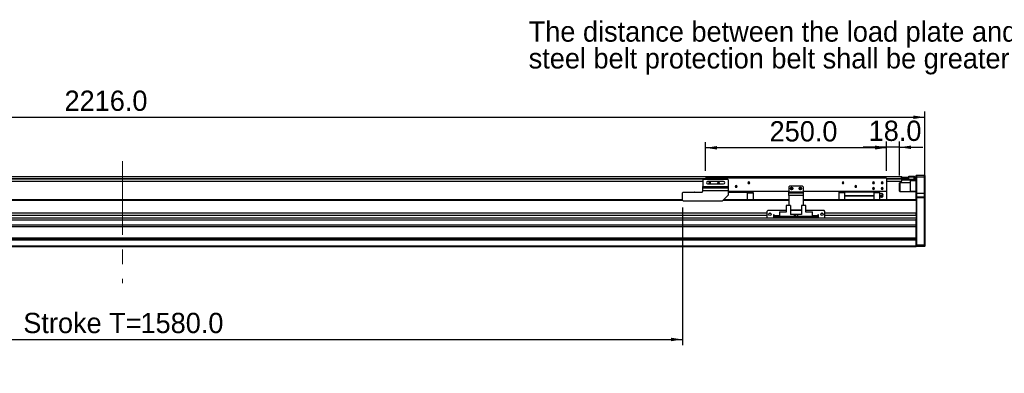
# Model space of a CAD drawing. Header units: millimetres. Extents: x 40 to 3320, y 40 to 2336.
# Tile 6 of 9: x 1152 to 2511, y 927 to 1415. Entities that reach past the tile are written whole.
import ezdxf

# ---------------------------------------------------------------- set-up
doc = ezdxf.new("R2010")
doc.units = ezdxf.units.MM
doc.header["$LTSCALE"] = 8
doc.linetypes.add('CENTERX2', pattern=[20.32, 12.7, -2.54, 2.54, -2.54])
doc.layers.add('DIMNS', color=7, linetype='Continuous')
doc.styles.add('SLDTEXTSTYLE8', font='txt')
doc.dimstyles.new('SLDDIMSTYLE0', dxfattribs={"dimtxt": 28, "dimasz": 16, "dimexe": 0, "dimexo": 0.0625, "dimgap": 7, "dimtad": 2, "dimdec": 1, "dimrnd": 1e-09, "dimzin": 4, "dimdsep": 46, "dimtxsty": 'SLDTEXTSTYLE8', "dimsah": 1, "dimcen": 0.09, "dimadec": 0, "dimazin": 1, "dimtfac": 1, "dimtdec": 1, "dimtofl": 0, "dimtmove": 0, "dimatfit": 3, "dimfxl": 0, "dimfrac": 2, "dimtolj": 1, "dimtzin": 12, "dimarcsym": 0})
doc.dimstyles.new('SLDDIMSTYLE1', dxfattribs={"dimtxt": 28, "dimasz": 16, "dimexe": 0, "dimexo": 0.0625, "dimgap": 7, "dimtad": 2, "dimdec": 1, "dimrnd": 1e-09, "dimzin": 4, "dimdsep": 46, "dimtxsty": 'SLDTEXTSTYLE8', "dimsah": 1, "dimcen": 0.09, "dimadec": 0, "dimazin": 1, "dimtfac": 1, "dimtdec": 1, "dimtmove": 0, "dimatfit": 0, "dimfxl": 0, "dimfrac": 2, "dimtolj": 1, "dimtzin": 12, "dimarcsym": 0})

# ---------------------------------------------------------------- blocks, each defined once
blk = doc.blocks.new('_D')
at = {"layer": 'DIMNS'}
for p, q in [((185.6, 1179.2), (185.6, 1288.5)), ((185.6, 1280.5), (2401.6, 1280.5)), ((2401.6, 1179.2), (2401.6, 1288.5))]:
    blk.add_line(p, q, dxfattribs=at)
for points in [[(185.6, 1280.5), (201.6, 1278.1), (201.6, 1282.9)], [(2401.6, 1280.5), (2385.6, 1282.9), (2385.6, 1278.1)]]:
    blk.add_solid(points, dxfattribs=at)
at = {"layer": 'DIMNS', "insert": (1213.7, 1317.3), "char_height": 28, "attachment_point": 1, "style": 'SLDTEXTSTYLE8'}
blk.add_mtext('2216.0', dxfattribs=at)
blk = doc.blocks.new('_D_3')
at = {"layer": 'DIMNS'}
for p, q in [((487.1, 1159.4), (487.1, 965.5)), ((2067.1, 1155.9), (2067.1, 965.5)), ((487.1, 973.5), (2067.1, 973.5))]:
    blk.add_line(p, q, dxfattribs=at)
for points in [[(487.1, 973.5), (503.1, 971.1), (503.1, 975.9)], [(2067.1, 973.5), (2051.1, 975.9), (2051.1, 971.1)]]:
    blk.add_solid(points, dxfattribs=at)
at = {"layer": 'DIMNS', "char_height": 28, "attachment_point": 1, "style": 'SLDTEXTSTYLE8'}
for s, insert in [('Stroke T=', (1156.8, 1010.3)), ('1580.0', (1318.6, 1010.3))]:
    blk.add_mtext(s, dxfattribs=dict(at, insert=insert))
blk = doc.blocks.new('_D_4')
at = {"layer": 'DIMNS'}
for p, q in [((2098.6, 1206.7), (2098.6, 1246.3)), ((2348.6, 1238.3), (2098.6, 1238.3)), ((2348.6, 1206.7), (2348.6, 1246.3))]:
    blk.add_line(p, q, dxfattribs=at)
for points in [[(2098.6, 1238.3), (2114.6, 1235.9), (2114.6, 1240.7)], [(2348.6, 1238.3), (2332.6, 1240.7), (2332.6, 1235.9)]]:
    blk.add_solid(points, dxfattribs=at)
at = {"layer": 'DIMNS', "insert": (2187.2, 1275.1), "char_height": 28, "attachment_point": 1, "style": 'SLDTEXTSTYLE8'}
blk.add_mtext('250.0', dxfattribs=at)
blk = doc.blocks.new('_D_5')
at = {"layer": 'DIMNS'}
for p, q in [((2348.6, 1239), (2316.6, 1239)), ((2348.6, 1206.7), (2348.6, 1247)), ((2366.6, 1239), (2348.6, 1239)), ((2366.6, 1199.9), (2366.6, 1247)), ((2366.6, 1239), (2398.6, 1239))]:
    blk.add_line(p, q, dxfattribs=at)
for points in [[(2348.6, 1239), (2332.6, 1241.4), (2332.6, 1236.6)], [(2366.6, 1239), (2382.6, 1236.6), (2382.6, 1241.4)]]:
    blk.add_solid(points, dxfattribs=at)
at = {"layer": 'DIMNS', "insert": (2324, 1275.8), "char_height": 28, "attachment_point": 1, "style": 'SLDTEXTSTYLE8'}
blk.add_mtext('18.0', dxfattribs=at)
blk = doc.blocks.new('SW_NOTE_5')
at = {"layer": 'DIMNS', "color": 0, "char_height": 28, "attachment_point": 1, "style": 'SLDTEXTSTYLE8'}
for s, insert in [('The distance between the load plate and the ', (-856.6, 51.4)), ('steel belt protection belt shall be greater than 4mm', (-856.6, 14.4))]:
    blk.add_mtext(s, dxfattribs=dict(at, insert=insert))

msp = doc.modelspace()

# ---------------------------------------------------------------- linework, layer by layer
at = {"color": 7, "linetype": 'Continuous', "lineweight": 25}
for p, q in [((218.6, 1198.87), (2369.6, 1198.87)), ((2348.6, 1196.52), (2098.6, 1196.52)), ((2098.6, 1196.52), (2098.6, 1195.02)), ((2348.6, 1196.52), (2348.6, 1178.02)), ((2368.6, 1197.53), (2368.6, 1197.72)), ((2368.6, 1197.72), (2369.1, 1197.72)), ((2369.1, 1197.72), (2369.1, 1195.72)), ((2369.1, 1197.72), (2378.1, 1197.72)), ((2369.6, 1197.72), (2369.6, 1198.87)), ((2378.1, 1195.72), (2378.1, 1197.72)), ((2378.1, 1197.72), (2378.6, 1197.72)), ((2378.6, 1197.72), (2378.6, 1195.72)), ((2379.6, 1199.02), (2386.8, 1199.02)), ((2379.6, 1197.52), (2379.6, 1199.02)), ((2379.6, 1195.22), (2379.6, 1197.52)), ((2386.8, 1197.52), (2379.6, 1197.52)), ((2386.8, 1197.52), (2386.8, 1199.02)), ((2387.1, 1198.72), (2386.8, 1199.02)), ((2386.8, 1195.02), (2386.8, 1197.52)), ((2387.1, 1197.52), (2386.8, 1197.52)), ((2387.1, 1198.72), (2387.1, 1197.52)), ((2387.1, 1197.52), (2387.1, 1195.02)), ((2389.9, 1200.52), (2389.6, 1200.22)), ((2389.6, 1197.52), (2389.6, 1200.22)), ((2389.9, 1197.52), (2389.6, 1197.52)), ((2389.6, 1175.52), (2389.6, 1197.52)), ((2389.9, 1200.52), (2389.9, 1197.52)), ((2389.9, 1200.52), (2401.3, 1200.52)), ((2389.9, 1197.52), (2389.9, 1175.52)), ((2401.3, 1197.52), (2389.9, 1197.52)), ((2401.3, 1197.52), (2401.3, 1200.52)), ((2401.3, 1200.52), (2401.6, 1200.22)), ((2401.3, 1175.52), (2401.3, 1197.52)), ((2401.3, 1197.52), (2401.6, 1197.52)), ((2401.6, 1200.22), (2401.6, 1197.52)), ((2401.6, 1197.52), (2401.6, 1175.52)), ((494.1, 1192.37), (2095.1, 1192.37)), ((2096.1, 1195.02), (2095.1, 1194.02)), ((2095.1, 1194.02), (2095.1, 1185.02)), ((2095.1, 1185.02), (2130.1, 1185.02)), ((2095.1, 1183.03), (2095.1, 1185.02)), ((2095.1, 1183.03), (2130.1, 1183.03)), ((2095.1, 1179.04), (2095.1, 1183.03)), ((2096.1, 1195.02), (2129.1, 1195.02)), ((2123.6, 1191.62), (2101.6, 1191.62)), ((2101.6, 1188.42), (2123.6, 1188.42)), ((2104.6, 1190.02), (2103.35, 1190.02)), ((2104.6, 1190.02), (2105.85, 1190.02)), ((2116.6, 1190.02), (2115.35, 1190.02)), ((2116.6, 1190.02), (2117.85, 1190.02)), ((2130.1, 1194.02), (2129.1, 1195.02)), ((2130.1, 1194.02), (2130.1, 1185.02)), ((2130.1, 1185.02), (2130.1, 1183.03)), ((2130.1, 1183.03), (2130.1, 1179.04)), ((2141.1, 1185.02), (2139.85, 1185.02)), ((2141.1, 1185.02), (2142.35, 1185.02)), ((2158.6, 1190.02), (2157.35, 1190.02)), ((2158.6, 1190.02), (2159.85, 1190.02)), ((2214.6, 1185.52), (2213.6, 1184.52)), ((2213.6, 1184.52), (2213.6, 1177.52)), ((2232.6, 1185.52), (2214.6, 1185.52)), ((2233.6, 1184.52), (2232.6, 1185.52)), ((2233.6, 1184.52), (2233.6, 1177.52)), ((2288.6, 1190.02), (2287.35, 1190.02)), ((2288.6, 1190.02), (2289.85, 1190.02)), ((2306.1, 1185.02), (2304.85, 1185.02)), ((2306.1, 1185.02), (2307.35, 1185.02)), ((2330.6, 1190.02), (2329.35, 1190.02)), ((2330.6, 1190.02), (2331.85, 1190.02)), ((2342.6, 1190.02), (2341.35, 1190.02)), ((2342.6, 1190.02), (2343.85, 1190.02)), ((2348.6, 1192.37), (2369.6, 1192.37)), ((2366.9, 1190.02), (2366.6, 1189.72)), ((2366.6, 1186.22), (2366.6, 1189.72)), ((2366.6, 1178.32), (2366.6, 1186.22)), ((2381.6, 1190.02), (2366.9, 1190.02)), ((2366.9, 1190.02), (2366.9, 1186.34)), ((2366.9, 1186.34), (2366.9, 1178.02)), ((2369.1, 1195.72), (2378.1, 1195.72)), ((2369.4, 1195.22), (2369.4, 1195.02)), ((2379.6, 1195.22), (2369.4, 1195.22)), ((2369.4, 1195.22), (2369.4, 1195.22)), ((2369.4, 1195.22), (2369.4, 1195.22)), ((2369.4, 1195.02), (2369.4, 1194.23)), ((2369.4, 1195.02), (2386.8, 1195.02)), ((2369.6, 1195.37), (2369.6, 1195.87)), ((2369.6, 1195.52), (2379.6, 1195.52)), ((2369.6, 1192.37), (2369.6, 1195.37)), ((2386.8, 1193.52), (2369.6, 1193.52)), ((2378.6, 1195.72), (2378.1, 1195.72)), ((2378.6, 1195.72), (2379.1, 1195.72)), ((2379.1, 1195.52), (2379.1, 1195.72)), ((2381.6, 1192.52), (2381.6, 1193.52)), ((2389.6, 1192.52), (2381.6, 1192.52)), ((2381.6, 1178.52), (2381.6, 1192.52)), ((2386.8, 1193.52), (2386.8, 1195.02)), ((2386.8, 1195.02), (2387.1, 1195.02)), ((2386.8, 1193.52), (2387.1, 1193.82)), ((2386.8, 1193.52), (2389.6, 1193.52)), ((2387.1, 1195.02), (2387.1, 1193.82)), ((2068.1, 1177.02), (2067.1, 1176.02)), ((2067.1, 1166.02), (2067.1, 1176.02)), ((2068.1, 1177.02), (2093.1, 1177.02)), ((2083.9, 1177.22), (2083.7, 1177.02)), ((2083.9, 1177.22), (2083.9, 1177.02)), ((2083.9, 1177.22), (2093.97, 1177.22)), ((2095.1, 1179.04), (2095.1, 1179.02)), ((2130.1, 1179.04), (2095.1, 1179.04)), ((2122.1, 1165.02), (2130.1, 1173.02)), ((2130.1, 1179.04), (2130.1, 1173.02)), ((2213.6, 1178.02), (2130.1, 1178.02)), ((2130.1, 1177.02), (2156.35, 1177.02)), ((2156.35, 1177.02), (2156.35, 1178.02)), ((2156.35, 1177.02), (2156.35, 1166.52)), ((2164.6, 1176.92), (2156.35, 1176.92)), ((2156.35, 1175.97), (2164.6, 1175.97)), ((2164.6, 1175.97), (2164.6, 1176.92)), ((2164.6, 1175.97), (2164.6, 1166.52)), ((2213.6, 1177.52), (2233.6, 1177.52)), ((2213.6, 1176.02), (2213.6, 1177.52)), ((2213.6, 1176.02), (2233.6, 1176.02)), ((2213.6, 1172.52), (2213.6, 1176.02)), ((2213.6, 1172.52), (2213.6, 1158.42)), ((2233.6, 1172.52), (2213.6, 1172.52)), ((2217.6, 1182.02), (2216.35, 1182.02)), ((2217.6, 1182.02), (2218.85, 1182.02)), ((2229.6, 1182.02), (2228.35, 1182.02)), ((2229.6, 1182.02), (2230.85, 1182.02)), ((2348.6, 1178.02), (2233.6, 1178.02)), ((2233.6, 1177.52), (2233.6, 1176.02)), ((2233.6, 1176.02), (2233.6, 1172.52)), ((2233.6, 1172.52), (2233.6, 1158.42)), ((2290.85, 1176.92), (2282.6, 1176.92)), ((2282.6, 1176.92), (2282.6, 1175.97)), ((2290.85, 1175.97), (2282.6, 1175.97)), ((2282.6, 1175.97), (2282.6, 1166.52)), ((2290.85, 1178.02), (2290.85, 1177.02)), ((2331.35, 1177.02), (2290.85, 1177.02)), ((2290.85, 1177.02), (2290.85, 1172.02)), ((2290.85, 1172.02), (2331.35, 1172.02)), ((2290.85, 1172.02), (2290.85, 1171.72)), ((2331.35, 1171.72), (2290.85, 1171.72)), ((2290.85, 1171.72), (2290.85, 1166.52)), ((2330.6, 1182.02), (2329.35, 1182.02)), ((2330.6, 1182.02), (2331.85, 1182.02)), ((2331.35, 1177.02), (2331.35, 1178.02)), ((2331.35, 1177.02), (2331.35, 1172.02)), ((2339.6, 1176.92), (2331.35, 1176.92)), ((2339.6, 1175.97), (2331.35, 1175.97)), ((2331.35, 1171.72), (2331.35, 1172.02)), ((2331.35, 1171.72), (2331.35, 1166.52)), ((2339.6, 1175.97), (2339.6, 1176.92)), ((2339.6, 1166.52), (2339.6, 1175.97)), ((2339.6, 1175.02), (2341.92, 1175.02)), ((2339.6, 1172.52), (2341.92, 1172.52)), ((2341.92, 1170.02), (2339.6, 1170.02)), ((2342.6, 1182.02), (2341.35, 1182.02)), ((2342.6, 1182.02), (2343.85, 1182.02)), ((2348.6, 1178.02), (2348.6, 1166.52)), ((2366.6, 1178.32), (2366.9, 1178.02)), ((2366.9, 1178.02), (2381.6, 1178.02)), ((2381.6, 1178.52), (2389.6, 1178.52)), ((2381.6, 1177.52), (2381.6, 1178.52)), ((2389.6, 1177.52), (2381.6, 1177.52)), ((2389.9, 1175.52), (2389.6, 1175.52)), ((2389.6, 1170.22), (2389.6, 1175.52)), ((2389.9, 1170.52), (2389.6, 1170.22)), ((2389.6, 1169.02), (2389.6, 1170.22)), ((2389.9, 1175.52), (2389.9, 1170.52)), ((2389.9, 1175.52), (2401.3, 1175.52)), ((2389.9, 1170.52), (2389.9, 1169.02)), ((2389.9, 1170.52), (2401.3, 1170.52)), ((2401.3, 1170.52), (2401.3, 1175.52)), ((2401.6, 1175.52), (2401.3, 1175.52)), ((2401.3, 1169.02), (2401.3, 1170.52)), ((2401.6, 1170.22), (2401.3, 1170.52)), ((2401.6, 1175.52), (2401.6, 1170.22)), ((2401.6, 1170.22), (2401.6, 1169.02)), ((2067.1, 1166.52), (373.6, 1166.52)), ((2067.1, 1166.02), (2068.1, 1165.02)), ((2068.1, 1165.02), (2122.1, 1165.02)), ((2213.6, 1166.52), (2123.6, 1166.52)), ((2210.1, 1158.42), (2210.1, 1149.52)), ((2216.1, 1158.42), (2210.1, 1158.42)), ((2216.1, 1158.42), (2216.1, 1146.02)), ((2231.1, 1158.42), (2231.1, 1146.02)), ((2237.1, 1158.42), (2231.1, 1158.42)), ((2389.6, 1166.52), (2233.6, 1166.52)), ((2237.1, 1149.52), (2237.1, 1158.42)), ((2389.6, 1166.24), (2389.6, 1169.02)), ((2389.9, 1169.02), (2389.6, 1169.02)), ((2389.6, 1166.24), (2389.6, 1165.52)), ((2389.6, 1165.52), (2389.6, 1148.07)), ((2389.9, 1169.02), (2389.9, 1104.02)), ((2401.3, 1169.02), (2389.9, 1169.02)), ((2401.3, 1104.02), (2401.3, 1169.02)), ((2401.6, 1169.02), (2401.3, 1169.02)), ((2401.6, 1169.02), (2401.6, 1104.15)), ((2183.6, 1148.07), (403.6, 1148.07)), ((2183.6, 1144.67), (403.6, 1144.67)), ((2184.6, 1151.52), (2183.6, 1150.52)), ((2183.6, 1150.52), (2183.6, 1142.52)), ((2183.6, 1142.52), (2184.6, 1141.52)), ((2210.1, 1151.52), (2184.6, 1151.52)), ((2188.31, 1148.07), (2186.9, 1148.07)), ((2193.6, 1145.52), (2192.6, 1145.52)), ((2192.6, 1145.52), (2192.6, 1141.52)), ((2193.6, 1144.67), (2192.6, 1144.67)), ((2193.6, 1144.52), (2193.6, 1145.52)), ((2193.6, 1144.52), (2193.6, 1143.52)), ((2193.6, 1141.52), (2193.6, 1143.52)), ((2193.6, 1143.52), (2194.6, 1143.52)), ((2194.6, 1143.52), (2194.6, 1141.52)), ((2252.6, 1143.52), (2194.6, 1143.52)), ((2200.9, 1150.02), (2208.7, 1150.02)), ((2200.9, 1150.02), (2200.9, 1149.52)), ((2200.9, 1149.52), (2200.9, 1143.52)), ((2210.1, 1149.52), (2200.9, 1149.52)), ((2209.2, 1149.52), (2208.7, 1150.02)), ((2231.1, 1152.02), (2216.1, 1152.02)), ((2231.1, 1151.52), (2216.1, 1151.52)), ((2221.6, 1146.02), (2216.1, 1146.02)), ((2221.6, 1143.52), (2221.6, 1146.02)), ((2223.6, 1146.02), (2221.6, 1146.02)), ((2223.6, 1143.52), (2223.6, 1146.02)), ((2225.6, 1146.02), (2223.6, 1146.02)), ((2225.6, 1146.02), (2225.6, 1143.52)), ((2231.1, 1146.02), (2225.6, 1146.02)), ((2262.6, 1151.52), (2237.1, 1151.52)), ((2246.3, 1149.52), (2237.1, 1149.52)), ((2238.5, 1150.02), (2238, 1149.52)), ((2238.5, 1150.02), (2246.3, 1150.02)), ((2246.3, 1149.52), (2246.3, 1150.02)), ((2246.3, 1143.52), (2246.3, 1149.52)), ((2252.6, 1141.52), (2252.6, 1143.52)), ((2252.6, 1143.52), (2253.6, 1143.52)), ((2254.6, 1145.52), (2253.6, 1145.52)), ((2253.6, 1145.52), (2253.6, 1144.52)), ((2254.6, 1144.67), (2253.6, 1144.67)), ((2253.6, 1143.52), (2253.6, 1144.52)), ((2253.6, 1143.52), (2253.6, 1141.52)), ((2254.6, 1141.52), (2254.6, 1145.52)), ((2260.31, 1148.07), (2258.9, 1148.07)), ((2263.6, 1150.52), (2262.6, 1151.52)), ((2262.6, 1141.52), (2263.6, 1142.52)), ((2263.6, 1142.52), (2263.6, 1150.52)), ((2389.6, 1148.07), (2263.6, 1148.07)), ((2389.6, 1144.67), (2263.6, 1144.67)), ((2389.6, 1144.67), (2389.6, 1148.07)), ((2389.6, 1144.67), (2389.6, 1141.15)), ((2389.6, 1141.15), (197.6, 1141.15)), ((2389.6, 1138.55), (197.6, 1138.55)), ((2389.6, 1131.62), (197.6, 1131.62)), ((2389.6, 1129.02), (197.6, 1129.02)), ((2184.6, 1141.52), (2192.6, 1141.52)), ((2194.6, 1141.52), (2193.6, 1141.52)), ((2252.6, 1141.52), (2194.6, 1141.52)), ((2253.6, 1141.52), (2252.6, 1141.52)), ((2254.6, 1141.52), (2262.6, 1141.52)), ((2389.6, 1141.15), (2389.6, 1139.84)), ((2389.6, 1104.15), (2389.6, 1139.84)), ((2389.6, 1113.52), (197.6, 1113.52)), ((2389.6, 1111.52), (197.6, 1111.52)), ((2389.6, 1110.52), (197.6, 1110.52)), ((2389.6, 1102.52), (197.6, 1102.52)), ((2389.6, 1101.52), (197.6, 1101.52)), ((2389.6, 1103.95), (2389.6, 1104.15)), ((2389.6, 1104.15), (2389.9, 1104.02)), ((2389.6, 1103.95), (2389.6, 1102.52)), ((2389.6, 1102.52), (2389.6, 1101.52)), ((2389.6, 1102.32), (2389.9, 1102.02)), ((2389.9, 1104.02), (2389.9, 1102.02)), ((2389.9, 1104.02), (2401.3, 1104.02)), ((2401.3, 1102.02), (2389.9, 1102.02)), ((2401.6, 1104.15), (2401.3, 1104.02)), ((2401.3, 1102.02), (2401.3, 1104.02)), ((2401.6, 1102.32), (2401.3, 1102.02)), ((2401.6, 1104.15), (2401.6, 1102.32))]:
    msp.add_line(p, q, dxfattribs=at)
at = {"color": 8, "linetype": 'Continuous', "lineweight": 25}
for p, q in [((488.6, 1195.87), (2098.6, 1195.87)), ((488.6, 1195.37), (2098.6, 1195.37)), ((2348.6, 1195.87), (2369.6, 1195.87)), ((2348.6, 1195.37), (2369.6, 1195.37)), ((2369.38, 1195.02), (2369.4, 1195.02)), ((2067.6, 1165.52), (373.6, 1165.52)), ((2213.6, 1165.52), (2122.6, 1165.52)), ((2389.6, 1165.52), (2233.6, 1165.52)), ((2200.9, 1144.52), (2193.6, 1144.52)), ((2253.6, 1144.52), (2246.3, 1144.52))]:
    msp.add_line(p, q, dxfattribs=at)
at = {"color": 7, "linetype": 'Continuous', "lineweight": 25}
for centre in [(2217.6, 1182.02), (2229.6, 1182.02), (2187.6, 1146.52), (2259.6, 1146.52)]:
    msp.add_circle(centre, 1.7, dxfattribs=at)
for centre, radius, start, end in [((2101.6, 1190.02), 1.6, 90, 270), ((2104.6, 1190.02), 1.25, 0, 180), ((2104.6, 1190.02), 1.25, 180, 0), ((2116.6, 1190.02), 1.25, 0, 180), ((2116.6, 1190.02), 1.25, 180, 0), ((2123.6, 1190.02), 1.6, 270, 90), ((2141.1, 1185.02), 1.25, 0, 180), ((2141.1, 1185.02), 1.25, 180, 0), ((2158.6, 1190.02), 1.25, 0, 180), ((2158.6, 1190.02), 1.25, 180, 0), ((2217.6, 1182.02), 1.25, 0, 180), ((2229.6, 1182.02), 1.25, 0, 180), ((2288.6, 1190.02), 1.25, 0, 180), ((2288.6, 1190.02), 1.25, 180, 0), ((2306.1, 1185.02), 1.25, 0, 180), ((2306.1, 1185.02), 1.25, 180, 0), ((2330.6, 1190.02), 1.25, 0, 180), ((2330.6, 1190.02), 1.25, 180, 0), ((2330.6, 1182.02), 1.25, 0, 180), ((2342.6, 1190.02), 1.25, 0, 180), ((2342.6, 1190.02), 1.25, 180, 0), ((2342.6, 1182.02), 1.25, 0, 180), ((2093.1, 1179.02), 2, 270, 0), ((2217.6, 1182.02), 1.25, 180, 0), ((2229.6, 1182.02), 1.25, 180, 0), ((2330.6, 1182.02), 1.25, 180, 0), ((2342.6, 1182.02), 1.25, 180, 0), ((2341.1, 1172.52), 3, 9.9092, 56.43308), ((2341.1, 1172.52), 3, 303.54248, 350.11805), ((2344, 1172.52), 0.25, 270, 68.68077)]:
    msp.add_arc(centre, radius, start, end, dxfattribs=at)
for points, knots in [([(2341.92, 1175.02), (2342.04, 1174.95), (2342.28, 1174.81), (2342.55, 1174.5), (2342.72, 1174.15), (2342.78, 1173.77), (2342.72, 1173.39), (2342.55, 1173.04), (2342.28, 1172.73), (2342.04, 1172.59), (2341.92, 1172.52)], [0, 0, 0, 0, 0.1248045, 0.2498547, 0.3749702, 0.4999453, 0.6246735, 0.7496042, 0.8746853, 1, 1, 1, 1]), ([(2342.76, 1175.02), (2342.76, 1175.02), (2342.78, 1175.02), (2342.71, 1175.02), (2342.55, 1175.02), (2342.28, 1175.02), (2342.04, 1175.02), (2341.92, 1175.02)], [0, 0, 0, 0, 0.0020871, 0.2509973, 0.5003078, 0.7499222, 1, 1, 1, 1]), ([(2341.92, 1172.52), (2342.04, 1172.45), (2342.28, 1172.31), (2342.55, 1172), (2342.72, 1171.65), (2342.78, 1171.27), (2342.72, 1170.89), (2342.55, 1170.54), (2342.28, 1170.23), (2342.04, 1170.09), (2341.92, 1170.02)], [0, 0, 0, 0, 0.1248047, 0.24985482, 0.37497027, 0.49994434, 0.624674, 0.74960329, 0.87468505, 1, 1, 1, 1]), ([(2341.92, 1170.02), (2342.04, 1170.02), (2342.28, 1170.02), (2342.55, 1170.02), (2342.73, 1170.02), (2342.75, 1170.02), (2342.76, 1170.02)], [0, 0, 0, 0, 0.25025308, 0.50099949, 0.75187549, 1, 1, 1, 1]), ([(2344.09, 1172.29), (2344.09, 1172.29), (2344.09, 1172.3), (2344.09, 1172.35), (2344.09, 1172.43), (2344.09, 1172.52), (2344.09, 1172.61), (2344.09, 1172.69), (2344.09, 1172.74), (2344.09, 1172.75), (2344.09, 1172.75)], [0, 0, 0, 0, 0.1253667, 0.2500082, 0.3748832, 0.4997413, 0.624392, 0.7497235, 0.8748315, 1, 1, 1, 1])]:
    msp.add_open_spline(points, degree=3, knots=knots, dxfattribs=at)
at = {"layer": 'DIMNS', "linetype": 'CENTERX2', "lineweight": 18}
msp.add_line((1293.6, 1219.82), (1293.6, 1051.52), dxfattribs=at)

# ---------------------------------------------------------------- block references
at = {"layer": 'DIMNS'}
msp.add_blockref('SW_NOTE_5', (2711.2, 1361.48), dxfattribs=at)

# ---------------------------------------------------------------- dimensions: what is measured, and where the dimension line sits
for base, p1, p2, dimstyle, picture, middle in [((2401.6, 1280.52), (185.6, 1169.02), (2401.6, 1169.02), 'SLDDIMSTYLE0', '_D', (1268.41, 1280.52)), ((2098.6, 1238.33), (2348.6, 1196.52), (2098.6, 1196.52), 'SLDDIMSTYLE0', '_D_4', (2231.79, 1238.33)), ((2348.6, 1239.04), (2366.6, 1189.72), (2348.6, 1196.52), 'SLDDIMSTYLE1', '_D_5', (2358.5, 1239.04))]:
    dim = msp.add_linear_dim(base=base, p1=p1, p2=p2, dimstyle=dimstyle, dxfattribs=at)
    dim.commit()
    dim.dimension.update_dxf_attribs({"geometry": picture, "text_midpoint": middle, "dimtype": 160})
dim = msp.add_linear_dim(base=(2067.1, 973.52), p1=(487.1, 1169.52), p2=(2067.1, 1166.02), angle=0, text='Stroke T=<>', dimstyle='SLDDIMSTYLE0', dxfattribs=at)
dim.commit()
dim.dimension.update_dxf_attribs({"geometry": '_D_3', "text_midpoint": (1292.42, 973.52), "dimtype": 160})

doc.saveas('drawing.dxf')
